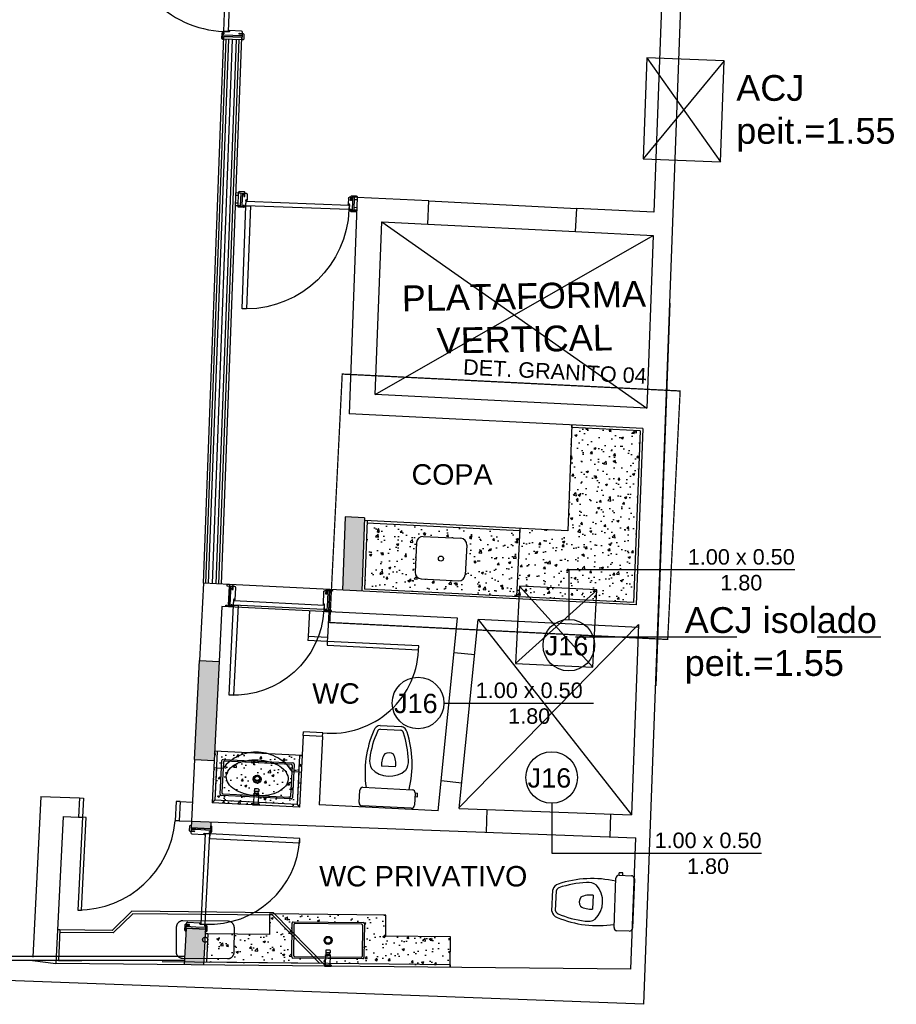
# Model space of a CAD drawing. Header units: inches. Extents: x 352 to 438, y 0 to 186.
# Tile 38 of 40: x 431.55 to 438.35, y 152.1 to 159.73. Entities that reach past the tile are written whole.
import ezdxf

# ---------------------------------------------------------------- set-up
doc = ezdxf.new("R2010")
doc.units = ezdxf.units.IN
doc.header["$MEASUREMENT"] = 0
for name, pattern in [('DASHDOT', [1, 0.5, -0.25, 0, -0.25]), ('DASHDOT2', [0.5, 0.25, -0.125, 0, -0.125]), ('DASHED2', [0.375, 0.25, -0.125]), ('HIDDEN2', [0.1875, 0.125, -0.0625])]:
    doc.linetypes.add(name, pattern=pattern)
for name, color, linetype in [('TJ-CONSTRUIR', 11, 'Continuous'), ('TJ-DEMOLIR', 30, 'HIDDEN2'), ('TJ-DRYWALL', 132, 'Continuous'), ('TJ-ESQUADRIA2', 2, 'Continuous'), ('TJ-ESQUADRIAS', 2, 'Continuous'), ('TJ-GRANITOVISTA', 2, 'Continuous'), ('TJ-HACHURA', 8, 'Continuous'), ('TJ-LADEVIDRO', 11, 'Continuous'), ('TJ-LOUCA', 2, 'Continuous'), ('TJ-MARCENARIACORTE', 3, 'Continuous'), ('TJ-MOBILIARIOHIDRO', 2, 'Continuous'), ('TJ-PAREDE', 5, 'Continuous'), ('TJ-PAREDECORTE', 5, 'Continuous'), ('TJ-PISO', 1, 'Continuous'), ('TJ-PROJECAOACIMA', 1, 'DASHDOT2'), ('TJ-TEXTO01', 1, 'Continuous'), ('TJ-TEXTO03 1PARA100', 3, 'Continuous'), ('TJ-TEXTOESQUADRIA', 200, 'Continuous')]:
    doc.layers.add(name, color=color, linetype=linetype)
doc.layers.add('TJ-DETBANCADAS', color=4, linetype='DASHDOT', lineweight=13)
doc.styles.add('ARIAL', font='arial.ttf')
doc.styles.get("Standard").update_dxf_attribs({"font": 'arial.ttf'})
doc.linetypes.add('BATTING', pattern='A,0.00254,-2.54,[134,ltypeshp.shx,S=2.54,R=0,X=-2.54,Y=0],-5.08,[134,ltypeshp.shx,S=2.54,R=180,X=2.54,Y=0],-2.54', length=10.16254)
pattern_1 = [(50, (3.68957, 8.43552), (0.179315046, -0.015688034), [0.01875, -0.20625]), (355, (3.68957, 8.43552), (-0.03468783, 0.18804803), [0.015, -0.165]), (100.451444, (3.70451, 8.43421), (0.14462721, 0.17236), [0.01593505, -0.17528553]), (46.1842, (3.68957, 8.48552), (0.26681033, -0.04137982), [0.028125, -0.309375]), (96.635635, (3.7118, 8.48207), (0.23366549, 0.24352965), [0.02390259, -0.26292844]), (351.184164, (3.68957, 8.48552), (0.23366549, 0.24352965), [0.0225, -0.2475]), (21, (3.71457, 8.47302), (0.149226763, -0.100654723), [0.01875, -0.20625]), (326, (3.71457, 8.47302), (0.06082883, 0.18128751), [0.015, -0.165]), (71.451445, (3.727, 8.46463), (0.210055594, 0.08063279), [0.01593505, -0.17528553]), (37.5, (3.689567, 8.43552), (0.003039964, 0.0832234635), [0, -0.163, 0, -0.1675, 0, -0.165625]), (7.5, (3.68957, 8.43552), (0.065767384, 0.098602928), [0, -0.0955, 0, -0.15925, 0, -0.063125]), (327.5, (3.633817, 8.43552), (0.133455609, -0.005638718), [0, -0.0625, 0, -0.195, 0, -0.25875]), (317.5, (3.60882, 8.43552), (0.145796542, 0.025026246), [0, -0.08125, 0, -0.1295, 0, -0.18375])]

# ---------------------------------------------------------------- blocks, each defined once
blk = doc.blocks.new('Vaso-p01')
at = {"color": 2}
for p, q in [((-0.162, 0), (0.162, 0)), ((-0.1822, -0.1012), (-0.1822, -0.0203)), ((0.1823, -0.0203), (0.1823, -0.1012)), ((-0.1822, -0.077), (-0.1984, -0.077)), ((-0.1984, -0.077), (-0.1984, -0.1012)), ((-0.1822, -0.1012), (-0.1984, -0.1012)), ((0.162, -0.1215), (-0.162, -0.1215)), ((0.0667, -0.5088), (-0.0667, -0.5088)), ((0.0696, -0.5331), (-0.0696, -0.5331))]:
    blk.add_line(p, q, dxfattribs=at)
at = {"color": 1}
blk.add_line((-0.0446, -0.2666), (0.0468, -0.2666), dxfattribs=at)
at = {"color": 2}
for centre, radius, start, end in [((-0.162, -0.0203), 0.0203, 90, 180), ((0.162, -0.0203), 0.0203, 0, 90), ((-0.162, -0.1012), 0.0203, 180, 270), ((0.5429, -0.2525), 0.6971, 169.17089, 200.59024), ((-0.5429, -0.2525), 0.6971, 339.40976, 10.82911), ((0.162, -0.1012), 0.0203, 270, 0), ((-0.0292, -0.3001), 0.0988, 147.44183, 187.67949), ((0, -0.3672), 0.1647, 46.93851, 133.06149), ((0.0292, -0.3001), 0.0988, 352.32051, 32.55817), ((0.5429, -0.2525), 0.6728, 185.18381, 200.88932), ((-0.5429, -0.2525), 0.6728, 339.11068, 354.81619), ((-0.0589, -0.4806), 0.0536, 198.53904, 258.45994), ((-0.0589, -0.4806), 0.0293, 203.71428, 254.36495), ((0.0589, -0.4806), 0.0293, 285.63505, 336.28572), ((0.0589, -0.4806), 0.0536, 281.54006, 341.46096)]:
    blk.add_arc(centre, radius, start, end, dxfattribs=at)
at = {"color": 1}
for centre, radius, start, end in [((0.09, -0.2818), 0.1355, 173.55884, 209.06103), ((-0.0878, -0.2818), 0.1355, 330.93897, 6.44116), ((0.0011, -0.2978), 0.0579, 239.32968, 300.67032)]:
    blk.add_arc(centre, radius, start, end, dxfattribs=at)
blk = doc.blocks.new('porta 70')
at = {"layer": 'TJ-ESQUADRIAS'}
for p, q in [((-0.0385, 0.377), (0.0355, 0.377)), ((-0.0385, 0.368), (-0.0385, 0.377)), ((-0.0325, 0.368), (-0.0385, 0.368)), ((-0.0385, 0.36), (-0.0325, 0.36)), ((-0.0325, 0.36), (-0.0325, 0.368)), ((0.0055, 0.352), (-0.0305, 0.352)), ((0.0055, 0.351), (0.0055, 0.352)), ((0.0105, 0.351), (0.0055, 0.351)), ((0.0055, 0.348), (0.0105, 0.348)), ((0.0055, 0.3441), (0.0055, 0.348)), ((0.0076, 0.342), (0.0055, 0.3441)), ((0.1035, 0.342), (0.0076, 0.342)), ((0.0105, 0.348), (0.0105, 0.351)), ((0.0355, 0.377), (0.1115, 0.377)), ((0.0855, 0.368), (0.0855, 0.36)), ((0.1115, 0.368), (0.0855, 0.368)), ((0.0855, 0.36), (0.1115, 0.36)), ((0.1115, 0.377), (0.1115, 0.368)), ((0.1115, 0.36), (0.1115, 0.35)), ((-0.0385, -0.361), (-0.0325, -0.361)), ((-0.0385, -0.369), (-0.0385, -0.378)), ((-0.0325, -0.369), (-0.0385, -0.369)), ((-0.0385, -0.378), (0.0755, -0.378)), ((-0.0325, -0.361), (-0.0325, -0.369)), ((0.0055, -0.353), (-0.0305, -0.353)), ((0.0076, -0.343), (0.0055, -0.3451)), ((0.0055, -0.3451), (0.0055, -0.349)), ((0.0055, -0.349), (0.0105, -0.349)), ((0.0055, -0.352), (0.0055, -0.353)), ((0.0105, -0.352), (0.0055, -0.352)), ((0.1035, -0.343), (0.0076, -0.343)), ((0.0105, -0.349), (0.0105, -0.352)), ((0.0755, -0.378), (0.1115, -0.378)), ((0.0855, -0.361), (0.1115, -0.361)), ((0.0855, -0.369), (0.0855, -0.361)), ((0.1115, -0.369), (0.0855, -0.369)), ((0.1115, -0.361), (0.1115, -0.351)), ((0.1115, -0.378), (0.1115, -0.369))]:
    blk.add_line(p, q, dxfattribs=at)
for points in [[(-0.0385, 0.4045), (-0.0405, 0.4025), (-0.0415, 0.4025), (-0.0415, 0.3675), (-0.0365, 0.3675), (-0.0335, 0.3645), (-0.0335, 0.36), (-0.0415, 0.36, -0.414214), (-0.0495, 0.368), (-0.0495, 0.402, -0.414214), (-0.0415, 0.41), (-0.0385, 0.41)], [(0.0905, 0.3675), (0.0875, 0.3645), (0.0875, 0.36), (0.1145, 0.36, 0.414214), (0.1225, 0.368), (0.1225, 0.402, 0.414214), (0.1145, 0.41), (0.1115, 0.41), (0.1115, 0.3675)], [(0.0035, 0.343, -0.165409), (0.0019, 0.3439, 0.159727), (0.0034, 0.3506), (0.0042, 0.3506), (0.0042, 0.343)], [(-0.0385, -0.4055), (-0.0405, -0.4035), (-0.0415, -0.4035), (-0.0415, -0.3685), (-0.0365, -0.3685), (-0.0335, -0.3655), (-0.0335, -0.361), (-0.0415, -0.361, 0.414214), (-0.0495, -0.369), (-0.0495, -0.403, 0.414214), (-0.0415, -0.411), (-0.0385, -0.411)], [(0.0035, -0.344, 0.165409), (0.0019, -0.3449, -0.159727), (0.0034, -0.3516), (0.0042, -0.3516), (0.0042, -0.344)], [(0.0905, -0.3685), (0.0875, -0.3655), (0.0875, -0.361), (0.1145, -0.361, -0.414214), (0.1225, -0.369), (0.1225, -0.403, -0.414214), (0.1145, -0.411), (0.1115, -0.411), (0.1115, -0.3685)]]:
    blk.add_lwpolyline(points, format="xyb", close=True, dxfattribs=at)
blk.add_lwpolyline([(-0.035, -0.35), (0, -0.35), (0, 0.35), (-0.035, 0.35), (-0.035, -0.35)], dxfattribs=at)
at = {"layer": 'TJ-ESQUADRIAS', "color": 1, "linetype": 'DASHED2', "ltscale": 5}
blk.add_lwpolyline([(-0.735, -0.315), (-0.735, -0.35), (-0.035, -0.35), (-0.035, -0.315), (-0.735, -0.315)], dxfattribs=at)
blk.add_arc((-0.035, -0.35), 0.7, 90, 180, dxfattribs=at)
at = {"layer": 'TJ-ESQUADRIAS'}
for centre, start, end in [((-0.0305, 0.36), 180, 270), ((0.1035, 0.35), 270, 0), ((-0.0305, -0.361), 90, 180), ((0.1035, -0.351), 0, 90)]:
    blk.add_arc(centre, 0.008, start, end, dxfattribs=at)
at = {"layer": 'TJ-PAREDECORTE', "linetype": 'Continuous'}
for p, q in [((-0.0385, 0.3895), (0.1115, 0.3895)), ((-0.0385, -0.3905), (0.1115, -0.3905))]:
    blk.add_line(p, q, dxfattribs=at)
blk = doc.blocks.new('cuba3')
at = {"layer": 'TJ-LOUCA'}
for p, q in [((-0.1388, 0.1703), (0.151, 0.1595)), ((-0.1906, 0.1222), (-0.1991, -0.1077)), ((0.1991, 0.1077), (0.1906, -0.1222)), ((-0.151, -0.1595), (0.1388, -0.1703))]:
    blk.add_line(p, q, dxfattribs=at)
at = {"layer": 'TJ-LOUCA', "color": 1}
blk.add_circle((0, 0), 0.02, dxfattribs=at)
at = {"layer": 'TJ-LOUCA'}
for centre, start, end in [((-0.1406, 0.1203), 87.87113, 177.87113), ((0.1492, 0.1095), 357.87113, 87.87113), ((-0.1492, -0.1095), 177.87113, 267.87113), ((0.1406, -0.1203), 267.87113, 357.87113)]:
    blk.add_arc(centre, 0.05, start, end, dxfattribs=at)
blk = doc.blocks.new('porta 80')
at = {"layer": 'TJ-ESQUADRIAS'}
for p, q in [((-0.161, 0.888), (-0.047, 0.888)), ((-0.161, 0.879), (-0.161, 0.888)), ((-0.155, 0.879), (-0.161, 0.879)), ((-0.161, 0.871), (-0.155, 0.871)), ((-0.155, 0.871), (-0.155, 0.879)), ((-0.117, 0.863), (-0.153, 0.863)), ((-0.117, 0.862), (-0.117, 0.863)), ((-0.112, 0.862), (-0.117, 0.862)), ((-0.117, 0.859), (-0.112, 0.859)), ((-0.117, 0.8551), (-0.117, 0.859)), ((-0.1149, 0.853), (-0.117, 0.8551)), ((-0.019, 0.853), (-0.1149, 0.853)), ((-0.112, 0.859), (-0.112, 0.862)), ((-0.047, 0.888), (-0.011, 0.888)), ((-0.037, 0.879), (-0.037, 0.871)), ((-0.011, 0.879), (-0.037, 0.879)), ((-0.037, 0.871), (-0.011, 0.871)), ((-0.011, 0.888), (-0.011, 0.879)), ((-0.011, 0.871), (-0.011, 0.861)), ((-0.161, 0.05), (-0.155, 0.05)), ((-0.161, 0.042), (-0.161, 0.033)), ((-0.155, 0.042), (-0.161, 0.042)), ((-0.161, 0.033), (-0.087, 0.033)), ((-0.155, 0.05), (-0.155, 0.042)), ((-0.117, 0.058), (-0.153, 0.058)), ((-0.1149, 0.068), (-0.117, 0.0659)), ((-0.117, 0.0659), (-0.117, 0.062)), ((-0.117, 0.062), (-0.112, 0.062)), ((-0.117, 0.059), (-0.117, 0.058)), ((-0.112, 0.059), (-0.117, 0.059)), ((-0.019, 0.068), (-0.1149, 0.068)), ((-0.112, 0.062), (-0.112, 0.059)), ((-0.087, 0.033), (-0.011, 0.033)), ((-0.037, 0.05), (-0.011, 0.05)), ((-0.037, 0.042), (-0.037, 0.05)), ((-0.011, 0.042), (-0.037, 0.042)), ((-0.011, 0.05), (-0.011, 0.06)), ((-0.011, 0.033), (-0.011, 0.042))]:
    blk.add_line(p, q, dxfattribs=at)
for points in [[(-0.161, 0.9155), (-0.163, 0.9135), (-0.164, 0.9135), (-0.164, 0.8785), (-0.159, 0.8785), (-0.156, 0.8755), (-0.156, 0.871), (-0.164, 0.871, -0.414214), (-0.172, 0.879), (-0.172, 0.913, -0.414214), (-0.164, 0.921), (-0.161, 0.921)], [(-0.032, 0.8785), (-0.035, 0.8755), (-0.035, 0.871), (-0.008, 0.871, 0.414214), (0, 0.879), (0, 0.913, 0.414214), (-0.008, 0.921), (-0.011, 0.921), (-0.011, 0.8785)], [(-0.119, 0.854, -0.165409), (-0.1206, 0.8549, 0.159727), (-0.1191, 0.8616), (-0.1183, 0.8616), (-0.1183, 0.854)], [(-0.161, 0.0055), (-0.163, 0.0075), (-0.164, 0.0075), (-0.164, 0.0425), (-0.159, 0.0425), (-0.156, 0.0455), (-0.156, 0.05), (-0.164, 0.05, 0.414214), (-0.172, 0.042), (-0.172, 0.008, 0.414214), (-0.164, 0), (-0.161, 0)], [(-0.119, 0.067, 0.165409), (-0.1206, 0.0661, -0.159727), (-0.1191, 0.0594), (-0.1183, 0.0594), (-0.1183, 0.067)], [(-0.032, 0.0425), (-0.035, 0.0455), (-0.035, 0.05), (-0.008, 0.05, -0.414214), (0, 0.042), (0, 0.008, -0.414214), (-0.008, 0), (-0.011, 0), (-0.011, 0.0425)]]:
    blk.add_lwpolyline(points, format="xyb", close=True, dxfattribs=at)
at = {"layer": 'TJ-ESQUADRIAS', "color": 1, "linetype": 'DASHED2', "ltscale": 5}
blk.add_lwpolyline([(-0.9575, 0.825), (-0.9575, 0.86), (-0.1575, 0.86), (-0.1575, 0.825), (-0.9575, 0.825)], dxfattribs=at)
at = {"layer": 'TJ-ESQUADRIAS'}
blk.add_lwpolyline([(-0.1575, 0.86), (-0.1225, 0.86), (-0.1225, 0.06), (-0.1575, 0.06), (-0.1575, 0.86)], dxfattribs=at)
at = {"layer": 'TJ-ESQUADRIAS', "color": 1, "linetype": 'DASHED2', "ltscale": 5}
blk.add_arc((-0.1575, 0.86), 0.8, 180, 270, dxfattribs=at)
at = {"layer": 'TJ-ESQUADRIAS'}
for centre, start, end in [((-0.153, 0.871), 180, 270), ((-0.019, 0.861), 270, 0), ((-0.153, 0.05), 90, 180), ((-0.019, 0.06), 0, 90)]:
    blk.add_arc(centre, 0.008, start, end, dxfattribs=at)
at = {"layer": 'TJ-PAREDECORTE', "linetype": 'Continuous'}
for p, q in [((-0.161, 0.9005), (-0.011, 0.9005)), ((-0.161, 0.0205), (-0.011, 0.0205))]:
    blk.add_line(p, q, dxfattribs=at)
blk = doc.blocks.new('PORTA 80 GRADE 10')
at = {"layer": 'TJ-ESQUADRIAS', "linetype": 'Continuous', "ltscale": 30}
h = blk.add_hatch(dxfattribs=at)
h.set_pattern_fill('ANSI32', color=252, scale=0.002, style=0)
h.set_pattern_definition([(45, (-24.987796, 74.9285568), (-0.000530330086, 0.000530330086), []), (45, (-24.9874424, 74.9285568), (-0.000530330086, 0.000530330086), [])])
h.paths.add_polyline_path([(-0.8394, -0.0563), (-0.8394, -0.0541), (-0.8389, -0.0541, 1.192513), (-0.8389, -0.0535), (-0.8394, -0.0535), (-0.8394, -0.0521), (-0.8389, -0.0521, 0.041645), (-0.8389, -0.0521, 0.000003), (-0.8389, -0.0521, 1), (-0.8389, -0.0514, 0.045988), (-0.8389, -0.0514), (-0.8411, -0.0514, 1.142539), (-0.8411, -0.0521, 0.013689), (-0.8411, -0.0521), (-0.8406, -0.0521), (-0.8406, -0.0535), (-0.841, -0.0535, 1.124804), (-0.8411, -0.0541), (-0.8406, -0.0541), (-0.8406, -0.0563), (-0.8421, -0.0563), (-0.8421, -0.0593, -0.183959), (-0.8351, -0.0604, -0.115771), (-0.8365, -0.0607), (-0.8383, -0.0607, 1), (-0.8383, -0.0614), (-0.8365, -0.0614, 0.383202), (-0.8325, -0.0581), (-0.8325, -0.0563)])
h.paths.add_polyline_path([(-0.8411, -0.0573), (-0.8411, -0.0581, -0.159727), (-0.8344, -0.0596, 0.165409), (-0.8335, -0.058), (-0.8335, -0.0573)], flags=16)
h = blk.add_hatch(dxfattribs=at)
h.set_pattern_fill('ANSI32', color=252, scale=0.002, style=0)
h.set_pattern_definition([(135, (24.107796, 74.9285568), (0.000530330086, 0.000530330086), []), (135, (24.1074424, 74.9285568), (0.000530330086, 0.000530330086), [])])
h.paths.add_polyline_path([(-0.0406, -0.0563), (-0.0406, -0.0541), (-0.0411, -0.0541, -1.192513), (-0.0411, -0.0535), (-0.0406, -0.0535), (-0.0406, -0.0521), (-0.0411, -0.0521, -0.041645), (-0.0411, -0.0521, -0.000003), (-0.0411, -0.0521, -1), (-0.0411, -0.0514, -0.045988), (-0.0411, -0.0514), (-0.0389, -0.0514, -1.142539), (-0.0389, -0.0521, -0.013689), (-0.0389, -0.0521), (-0.0394, -0.0521), (-0.0394, -0.0535), (-0.039, -0.0535, -1.124804), (-0.0389, -0.0541), (-0.0394, -0.0541), (-0.0394, -0.0563), (-0.0379, -0.0563), (-0.0379, -0.0593, 0.183959), (-0.0449, -0.0604, 0.115771), (-0.0435, -0.0607), (-0.0417, -0.0607, -1), (-0.0417, -0.0614), (-0.0435, -0.0614, -0.383202), (-0.0475, -0.0581), (-0.0475, -0.0563)])
h.paths.add_polyline_path([(-0.0389, -0.0573), (-0.0389, -0.0581, 0.159727), (-0.0456, -0.0596, -0.165409), (-0.0465, -0.058), (-0.0465, -0.0573)], flags=16)
at = {"layer": 'TJ-ESQUADRIAS', "color": 2}
for p, q in [((-0.8675, 0), (-0.8585, 0)), ((-0.0125, 0), (-0.0215, 0))]:
    blk.add_line(p, q, dxfattribs=at)
at = {"layer": 'TJ-ESQUADRIAS'}
for p, q in [((-0.8675, -0.026), (-0.8675, 0)), ((-0.8675, -0.1), (-0.8675, -0.026)), ((-0.8585, 0), (-0.8585, -0.026)), ((-0.8585, -0.026), (-0.8505, -0.026)), ((-0.8505, 0), (-0.8405, 0)), ((-0.8505, -0.026), (-0.8505, 0)), ((-0.8415, -0.056), (-0.8425, -0.056)), ((-0.8425, -0.056), (-0.8425, -0.092)), ((-0.8415, -0.051), (-0.8415, -0.056)), ((-0.8385, -0.051), (-0.8415, -0.051)), ((-0.8385, -0.056), (-0.8385, -0.051)), ((-0.8346, -0.056), (-0.8385, -0.056)), ((-0.8325, -0.0539), (-0.8346, -0.056)), ((-0.8325, -0.008), (-0.8325, -0.0539)), ((-0.0475, -0.008), (-0.0475, -0.0539)), ((-0.0475, -0.0539), (-0.0454, -0.056)), ((-0.0454, -0.056), (-0.0415, -0.056)), ((-0.0415, -0.051), (-0.0385, -0.051)), ((-0.0415, -0.056), (-0.0415, -0.051)), ((-0.0295, 0), (-0.0395, 0)), ((-0.0385, -0.051), (-0.0385, -0.056)), ((-0.0385, -0.056), (-0.0375, -0.056)), ((-0.0375, -0.056), (-0.0375, -0.092)), ((-0.0295, -0.026), (-0.0295, 0)), ((-0.0215, -0.026), (-0.0295, -0.026)), ((-0.0215, 0), (-0.0215, -0.026)), ((-0.0125, -0.036), (-0.0125, 0)), ((-0.0125, -0.1), (-0.0125, -0.036)), ((-0.8585, -0.1), (-0.8675, -0.1)), ((-0.8585, -0.094), (-0.8585, -0.1)), ((-0.8505, -0.094), (-0.8585, -0.094)), ((-0.8505, -0.1), (-0.8505, -0.094)), ((-0.0295, -0.094), (-0.0215, -0.094)), ((-0.0295, -0.1), (-0.0295, -0.094)), ((-0.0215, -0.094), (-0.0215, -0.1)), ((-0.0215, -0.1), (-0.0125, -0.1))]:
    blk.add_line(p, q, dxfattribs=at)
for points in [[(-0.858, -0.021), (-0.855, -0.024), (-0.8505, -0.024), (-0.8505, 0.003, 0.414214), (-0.8585, 0.011), (-0.8925, 0.011, 0.414214), (-0.9005, 0.003), (-0.9005, 0), (-0.858, 0)], [(-0.022, -0.021), (-0.025, -0.024), (-0.0295, -0.024), (-0.0295, 0.003, -0.414214), (-0.0215, 0.011), (0.0125, 0.011, -0.414214), (0.0205, 0.003), (0.0205, 0), (-0.022, 0)], [(-0.895, -0.1), (-0.893, -0.102), (-0.893, -0.103), (-0.858, -0.103), (-0.858, -0.098), (-0.855, -0.095), (-0.8505, -0.095), (-0.8505, -0.103, -0.414214), (-0.8585, -0.111), (-0.8925, -0.111, -0.414214), (-0.9005, -0.103), (-0.9005, -0.1)], [(0.015, -0.1), (0.013, -0.102), (0.013, -0.103), (-0.022, -0.103), (-0.022, -0.098), (-0.025, -0.095), (-0.0295, -0.095), (-0.0295, -0.103, 0.414214), (-0.0215, -0.111), (0.0125, -0.111, 0.414214), (0.0205, -0.103), (0.0205, -0.1)]]:
    blk.add_lwpolyline(points, format="xyb", close=True, dxfattribs=at)
at = {"layer": 'TJ-ESQUADRIAS', "color": 252, "linetype": 'Continuous'}
for points in [[(-0.8335, -0.058, -0.165409), (-0.8344, -0.0596, 0.159727), (-0.8411, -0.0581), (-0.8411, -0.0573), (-0.8335, -0.0573)], [(-0.0465, -0.058, 0.165409), (-0.0456, -0.0596, -0.159727), (-0.0389, -0.0581), (-0.0389, -0.0573), (-0.0465, -0.0573)]]:
    blk.add_lwpolyline(points, format="xyb", close=True, dxfattribs=at)
at = {"layer": 'TJ-ESQUADRIAS'}
blk.add_lwpolyline([(-0.0405, -0.0965), (-0.0405, -0.0615), (-0.8405, -0.0615), (-0.8405, -0.0965), (-0.0405, -0.0965)], dxfattribs=at)
at = {"layer": 'TJ-ESQUADRIAS', "color": 1, "linetype": 'DASHED2', "ltscale": 5}
blk.add_lwpolyline([(-0.0755, -0.8965), (-0.0405, -0.8965), (-0.0405, -0.0965), (-0.0755, -0.0965), (-0.0755, -0.8965)], dxfattribs=at)
at = {"layer": 'TJ-ESQUADRIAS'}
for centre, start, end in [((-0.8405, -0.008), 0, 90), ((-0.0395, -0.008), 90, 180), ((-0.8505, -0.092), 270, 0), ((-0.0295, -0.092), 180, 270)]:
    blk.add_arc(centre, 0.008, start, end, dxfattribs=at)
at = {"layer": 'TJ-ESQUADRIAS', "color": 1, "linetype": 'DASHED2', "ltscale": 5}
blk.add_arc((-0.0397, -0.0965), 0.8008, 180, 267.43768, dxfattribs=at)
at = {"layer": 'TJ-PAREDECORTE', "linetype": 'Continuous'}
for p, q in [((-0.88, -0.1), (-0.88, 0)), ((0, -0.1), (0, 0))]:
    blk.add_line(p, q, dxfattribs=at)
blk = doc.blocks.new('CUBA-RETANGULAR')
at = {"layer": 'TJ-MOBILIARIOHIDRO'}
for p, q in [((-0.28, -0.131), (-0.28, 0.131)), ((-0.271, 0.14), (0.271, 0.14)), ((-0.2675, 0.1175), (-0.2675, -0.1175)), ((0.2575, 0.1275), (-0.2575, 0.1275)), ((0.2675, -0.1175), (0.2675, 0.1175)), ((0.28, 0.131), (0.28, -0.131)), ((0.271, -0.14), (-0.271, -0.14)), ((-0.2575, -0.1275), (0.2575, -0.1275))]:
    blk.add_line(p, q, dxfattribs=at)
for points in [[(-0.2575, 0.1275, 0), (-0.2585, 0.1275, 0), (-0.2595, 0.1273, 0), (-0.2604, 0.1271, 0), (-0.2614, 0.1268, 0), (-0.2622, 0.1263, 0), (-0.2631, 0.1258, 0), (-0.2639, 0.1253, 0), (-0.2646, 0.1246, 0), (-0.2653, 0.1239, 0), (-0.2658, 0.1231, 0), (-0.2663, 0.1222, 0), (-0.2668, 0.1214, 0), (-0.2671, 0.1204, 0), (-0.2673, 0.1195, 0), (-0.2675, 0.1185, 0), (-0.2675, 0.1175, 0)], [(0.2675, 0.1175, 0), (0.2675, 0.1185, 0), (0.2673, 0.1195, 0), (0.2671, 0.1204, 0), (0.2668, 0.1214, 0), (0.2663, 0.1222, 0), (0.2658, 0.1231, 0), (0.2653, 0.1239, 0), (0.2646, 0.1246, 0), (0.2639, 0.1253, 0), (0.2631, 0.1258, 0), (0.2622, 0.1263, 0), (0.2614, 0.1268, 0), (0.2604, 0.1271, 0), (0.2595, 0.1273, 0), (0.2585, 0.1275, 0), (0.2575, 0.1275, 0)], [(-0.2675, -0.1175, 0), (-0.2675, -0.1185, 0), (-0.2673, -0.1195, 0), (-0.2671, -0.1204, 0), (-0.2668, -0.1214, 0), (-0.2663, -0.1222, 0), (-0.2658, -0.1231, 0), (-0.2653, -0.1239, 0), (-0.2646, -0.1246, 0), (-0.2639, -0.1253, 0), (-0.2631, -0.1258, 0), (-0.2622, -0.1263, 0), (-0.2614, -0.1268, 0), (-0.2604, -0.1271, 0), (-0.2595, -0.1273, 0), (-0.2585, -0.1275, 0), (-0.2575, -0.1275, 0)], [(0.2575, -0.1275, 0), (0.2585, -0.1275, 0), (0.2595, -0.1273, 0), (0.2604, -0.1271, 0), (0.2614, -0.1268, 0), (0.2622, -0.1263, 0), (0.2631, -0.1258, 0), (0.2639, -0.1253, 0), (0.2646, -0.1246, 0), (0.2653, -0.1239, 0), (0.2658, -0.1231, 0), (0.2663, -0.1222, 0), (0.2668, -0.1214, 0), (0.2671, -0.1204, 0), (0.2673, -0.1195, 0), (0.2675, -0.1185, 0), (0.2675, -0.1175, 0)]]:
    blk.add_polyline3d(points, dxfattribs=at)
at = {"layer": 'TJ-MOBILIARIOHIDRO', "color": 1}
for radius in [0.031, 0.0225]:
    blk.add_circle((0, 0), radius, dxfattribs=at)
at = {"layer": 'TJ-MOBILIARIOHIDRO'}
for centre, start, end in [((-0.271, 0.131), 90, 180), ((0.271, 0.131), 0, 90), ((-0.271, -0.131), 180, 270), ((0.271, -0.131), 270, 0)]:
    blk.add_arc(centre, 0.009, start, end, dxfattribs=at)
blk = doc.blocks.new('TORNEIRA-PAREDE-DECA')
at = {"layer": 'TJ-MOBILIARIOHIDRO'}
for p, q in [((0.025, 0), (-0.025, 0)), ((-0.025, -0.0067), (-0.025, 0)), ((0.025, -0.0067), (0.025, 0)), ((-0.0193, -0.0097), (-0.022, -0.0097)), ((-0.0194, -0.0097), (-0.0194, -0.0816)), ((0.022, -0.0097), (-0.0193, -0.0097)), ((0.0194, -0.0816), (0.0194, -0.0097)), ((-0.0194, -0.0816), (-0.0193, -0.0816)), ((-0.0194, -0.0816), (-0.0194, -0.0865)), ((-0.0194, -0.0816), (0, -0.0816)), ((-0.0194, -0.0865), (-0.0194, -0.0865)), ((-0.0183, -0.0876), (-0.0194, -0.0865)), ((-0.0193, -0.0816), (-0.0193, -0.0865)), ((-0.0183, -0.0876), (0.0161, -0.0876)), ((-0.0154, -0.1039), (-0.0175, -0.1039)), ((-0.0175, -0.1221), (-0.0175, -0.1039)), ((-0.0156, -0.1039), (-0.0136, -0.1039)), ((-0.0137, -0.1241), (-0.0156, -0.1241)), ((0.0175, -0.1039), (-0.0154, -0.1039)), ((-0.0149, -0.0816), (-0.0125, -0.0816)), ((-0.0149, -0.0816), (-0.0149, -0.0866)), ((-0.0125, -0.0866), (-0.0149, -0.0866)), ((-0.0142, -0.0886), (-0.0142, -0.1039)), ((-0.0135, -0.1039), (-0.0136, -0.1039)), ((-0.0135, -0.1039), (-0.0001, -0.1039)), ((-0.0125, -0.0816), (-0.0125, -0.0866)), ((-0.0017, -0.0816), (0.0017, -0.0816)), ((-0.0017, -0.0816), (-0.0017, -0.0866)), ((0.0017, -0.0866), (-0.0017, -0.0866)), ((0, -0.1039), (-0.0001, -0.1039)), ((0, -0.0816), (0.0194, -0.0816)), ((0.0001, -0.1039), (0, -0.1039)), ((0.0001, -0.1039), (0.0135, -0.1039)), ((0.0017, -0.0816), (0.0017, -0.0866)), ((0.0125, -0.0816), (0.0148, -0.0816)), ((0.0125, -0.0816), (0.0125, -0.0866)), ((0.0125, -0.0866), (0.0148, -0.0866)), ((0.0136, -0.1039), (0.0135, -0.1039)), ((0.0136, -0.1039), (0.0137, -0.1039)), ((0.0137, -0.1039), (0.0156, -0.1039)), ((0.0142, -0.0886), (0.0142, -0.1039)), ((0.0148, -0.0816), (0.0148, -0.0866)), ((0.0161, -0.0876), (0.0184, -0.0876)), ((0.0175, -0.1221), (0.0175, -0.1039)), ((0.0184, -0.0876), (0.0194, -0.0866)), ((0.0193, -0.0816), (0.0194, -0.0816)), ((0.0193, -0.0816), (0.0193, -0.0866)), ((0.0193, -0.0866), (0.0194, -0.0866)), ((0.0194, -0.0816), (0.0194, -0.0866))]:
    blk.add_line(p, q, dxfattribs=at)
for points in [[(-0.0149, -0.0866), (-0.015, -0.0867), (-0.0152, -0.0868), (-0.0153, -0.0869), (-0.0154, -0.0869), (-0.0155, -0.087), (-0.0156, -0.087), (-0.0157, -0.0871), (-0.0158, -0.0872), (-0.016, -0.0872), (-0.0161, -0.0873), (-0.0163, -0.0873), (-0.0164, -0.0874), (-0.0165, -0.0874), (-0.0167, -0.0874), (-0.0168, -0.0874), (-0.017, -0.0874), (-0.0171, -0.0875), (-0.0172, -0.0874), (-0.0174, -0.0874), (-0.0175, -0.0874), (-0.0177, -0.0874), (-0.0178, -0.0874), (-0.018, -0.0873), (-0.0181, -0.0873), (-0.0183, -0.0872), (-0.0184, -0.0871), (-0.0186, -0.0871), (-0.0187, -0.087), (-0.0189, -0.0869), (-0.019, -0.0868), (-0.0192, -0.0867), (-0.0193, -0.0865)], [(-0.0017, -0.0866), (-0.0021, -0.0867), (-0.0025, -0.0868), (-0.0029, -0.0869), (-0.0033, -0.087), (-0.0036, -0.0871), (-0.004, -0.0872), (-0.0044, -0.0873), (-0.0048, -0.0873), (-0.0051, -0.0874), (-0.0055, -0.0874), (-0.0059, -0.0874), (-0.0062, -0.0875), (-0.0066, -0.0875), (-0.007, -0.0875), (-0.0073, -0.0875), (-0.0077, -0.0875), (-0.0081, -0.0875), (-0.0084, -0.0874), (-0.0088, -0.0874), (-0.0092, -0.0873), (-0.0095, -0.0873), (-0.0099, -0.0872), (-0.0103, -0.0872), (-0.0106, -0.0871), (-0.011, -0.087), (-0.0114, -0.0869), (-0.0117, -0.0868), (-0.0121, -0.0867), (-0.0125, -0.0866)], [(0.0017, -0.0866), (0.0021, -0.0867), (0.0025, -0.0868), (0.0028, -0.0869), (0.0032, -0.087), (0.0036, -0.0871), (0.004, -0.0872), (0.0044, -0.0873), (0.0047, -0.0873), (0.0051, -0.0874), (0.0055, -0.0874), (0.0058, -0.0874), (0.0062, -0.0875), (0.0066, -0.0875), (0.0069, -0.0875), (0.0073, -0.0875), (0.0076, -0.0875), (0.008, -0.0875), (0.0084, -0.0874), (0.0087, -0.0874), (0.0091, -0.0874), (0.0095, -0.0873), (0.0098, -0.0872), (0.0102, -0.0872), (0.0106, -0.0871), (0.0109, -0.087), (0.0113, -0.0869), (0.0117, -0.0868), (0.0121, -0.0867), (0.0125, -0.0866)], [(0.0163, -0.0874), (0.0161, -0.0874), (0.016, -0.0873), (0.0159, -0.0873), (0.0157, -0.0872), (0.0156, -0.0871), (0.0155, -0.0871), (0.0154, -0.087), (0.0153, -0.087), (0.0152, -0.0869), (0.0151, -0.0868), (0.0149, -0.0867), (0.0148, -0.0866)], [(0.0163, -0.0874), (0.0164, -0.0874), (0.0166, -0.0875), (0.0167, -0.0875), (0.0168, -0.0875), (0.017, -0.0875), (0.0171, -0.0875), (0.0173, -0.0875), (0.0174, -0.0875), (0.0176, -0.0875), (0.0177, -0.0874), (0.0178, -0.0874), (0.018, -0.0874), (0.0181, -0.0873), (0.0182, -0.0873), (0.0183, -0.0872), (0.0184, -0.0872), (0.0185, -0.0871), (0.0186, -0.0871), (0.0187, -0.087), (0.0188, -0.0869), (0.019, -0.0868), (0.0192, -0.0867), (0.0193, -0.0866)]]:
    blk.add_lwpolyline(points, dxfattribs=at)
for centre, radius, start, end in [((-0.022, -0.0067), 0.003, 180, 270), ((0.022, -0.0067), 0.003, 270, 0), ((-0.0193, -0.0863), 0.000275, 250.80934, 269.14146), ((-0.0155, -0.1221), 0.002, 180, 268.21641), ((0, 0.3757), 0.5, 268.2164, 270), ((-0.0152, -0.0886), 0.001, 0, 90), ((0, 0.3757), 0.5, 270, 271.7836), ((0.0152, -0.0886), 0.001, 90, 180), ((0.0155, -0.1221), 0.002, 271.78359, 0)]:
    blk.add_arc(centre, radius, start, end, dxfattribs=at)

msp = doc.modelspace()

# ---------------------------------------------------------------- hatches: boundary and pattern name
at = {"layer": 'TJ-CONSTRUIR'}
h = msp.add_hatch(color=256, dxfattribs=at)
h.dxf.hatch_style = 1
h.paths.add_polyline_path([(434.2058, 155.2999), (434.056, 155.3074), (434.0771, 155.8771), (434.227, 155.8696)])
h = msp.add_hatch(color=256, dxfattribs=at)
h.dxf.hatch_style = 1
h.paths.add_polyline_path([(433.0993, 154.7557), (432.9473, 154.7633), (432.9087, 153.9942), (433.0608, 153.9866)])
h = msp.add_hatch(color=256, dxfattribs=at)
h.dxf.hatch_style = 1
h.paths.add_polyline_path([(432.9879, 152.5765, -0.366718), (432.9712, 152.5963, -0.395375), (432.9899, 152.6162), (432.993, 152.6783), (432.8432, 152.6858), (432.8315, 152.4529), (432.9816, 152.4513)])
h.paths.add_polyline_path([(432.9899, 152.6162, 0.395375), (432.9712, 152.5963, 0.366718), (432.9879, 152.5765)], flags=17)
h.paths.add_polyline_path([(432.9816, 152.4513), (432.8315, 152.4529), (432.83, 152.4229), (432.9801, 152.4214)])
h.paths.add_polyline_path([(432.9801, 152.4214), (432.83, 152.4229), (432.829, 152.4029), (432.9791, 152.4014)])
h.paths.add_polyline_path([(433.0346, 153.5092), (432.8847, 153.5148), (432.8822, 153.4648), (433.032, 153.4573)])
at = {"layer": 'TJ-HACHURA', "linetype": 'Continuous'}
h = msp.add_hatch(dxfattribs=at)
h.set_pattern_fill('AR-CONC', color=8, scale=0.025)
h.set_pattern_definition(pattern_1)
h.paths.add_polyline_path([(436.3635, 156.5436), (435.8341, 156.5701), (435.8302, 156.4664), (436.2002, 156.4526), (436.1988, 156.4153), (436.2361, 156.4139), (436.2195, 155.9664), (436.1822, 155.9678), (436.1808, 155.9305), (435.8108, 155.9442), (435.8043, 155.7689), (435.4317, 155.7875), (435.4052, 155.2582), (435.424, 155.2573), (435.4281, 155.3388), (436.0288, 155.3101), (436.0274, 155.3088), (436.0233, 155.2273), (436.314, 155.2127)])
h.paths.add_polyline_path([(436.2002, 156.4526), (435.8302, 156.4664), (435.8108, 155.9442), (436.1808, 155.9305)], flags=17)
h.paths.add_polyline_path([(436.2361, 156.4139), (436.1988, 156.4153), (436.1822, 155.9678), (436.2195, 155.9664)], flags=17)
h.paths.add_polyline_path([(436.0274, 155.3088), (435.9417, 155.2313), (436.0233, 155.2273)], flags=17)
h.paths.add_polyline_path([(436.0274, 155.3088), (436.0274, 155.3101), (435.4281, 155.3388), (435.5056, 155.2532), (435.9417, 155.2313)], flags=17)
h.paths.add_polyline_path([(435.4281, 155.3388), (435.424, 155.2573), (435.5056, 155.2532)], flags=17)
h.paths.add_polyline_path([(435.4307, 155.7676), (434.2454, 155.8269), (434.2264, 155.3172), (435.4052, 155.2582)])
h.paths.add_polyline_path([(434.9558, 155.3808), (434.6662, 155.3953, -0.414214), (434.6187, 155.4478), (434.6302, 155.6775, -0.414214), (434.6827, 155.7249), (434.9723, 155.7104, -0.414214), (435.0197, 155.658), (435.0082, 155.4283, -0.414214)], flags=16)
h.paths.add_polyline_path([(434.7992, 155.5529, -1), (434.8392, 155.5529, -1)], flags=0)
h = msp.add_hatch(dxfattribs=at)
h.set_pattern_fill('AR-CONC', color=8, scale=0.025)
h.set_pattern_definition(pattern_1)
h.paths.add_polyline_path([(433.0644, 154.0586), (433.7436, 154.0246), (433.7236, 153.6251), (433.0444, 153.6591)])
edge = h.paths.add_edge_path(flags=16)
edge.add_arc((433.6581, 153.6974), 0.009, 267.13265, 357.13265)
edge = h.paths.add_edge_path(flags=16)
edge.add_line((433.1078, 153.725), (433.1209, 153.9867))
edge = h.paths.add_edge_path(flags=16)
edge.add_arc((433.1168, 153.7245), 0.009, 177.13265, 267.13265)
edge = h.paths.add_edge_path(flags=16)
edge.add_arc((433.1299, 153.9862), 0.009, 87.13265, 177.13265)
edge = h.paths.add_edge_path(flags=16)
edge.add_line((433.6576, 153.6884), (433.1163, 153.7155))
edge = h.paths.add_edge_path(flags=16)
edge.add_line((433.1303, 153.9952), (433.6716, 153.9681))
edge = h.paths.add_edge_path(flags=16)
edge.add_arc((433.6712, 153.9591), 0.009, 357.13265, 447.13265)
edge = h.paths.add_edge_path(flags=16)
edge.add_line((433.6802, 153.9586), (433.6671, 153.697))
h = msp.add_hatch(dxfattribs=at)
h.set_pattern_fill('AR-CONC', color=8, scale=0.025)
h.set_pattern_definition(pattern_1)
h.paths.add_polyline_path([(434.8912, 152.4018), (434.3893, 152.4069), (434.3916, 152.6269), (434.8935, 152.6217)])
h.paths.add_polyline_path([(434.3932, 152.7869), (433.4932, 152.7961), (433.4916, 152.6361), (433.0112, 152.641), (433.0002, 152.4212), (433.9228, 152.4117), (433.9232, 152.4517), (433.6716, 152.4543, -0.414214), (433.6627, 152.4634), (433.6654, 152.7253, -0.414214), (433.6745, 152.7343), (434.2165, 152.7287, -0.414214), (434.2254, 152.7196), (434.2227, 152.4576, -0.414214), (434.2136, 152.4487), (433.962, 152.4513), (433.9616, 152.4113), (434.3893, 152.4069)])

# ---------------------------------------------------------------- linework, layer by layer
at = {"layer": 'TJ-DEMOLIR', "ltscale": 10}
for p, q in [((433.9582, 155.3123), (433.1792, 155.3514)), ((435.3981, 154.7396), (436.0274, 155.3088)), ((435.4281, 155.3388), (435.9974, 154.7096)), ((433.9496, 155.1406), (433.1706, 155.1797)), ((433.7999, 155.1481), (433.7899, 154.9484)), ((433.9497, 155.1406), (433.9397, 154.9409)), ((433.7899, 154.9484), (433.7884, 154.9184)), ((433.9382, 154.9109), (433.7884, 154.9184)), ((433.9397, 154.9409), (433.7899, 154.9484)), ((433.9397, 154.9409), (433.9382, 154.9109)), ((435.8632, 154.9459), (438.2321, 154.9459)), ((433.7513, 154.1794), (433.7528, 154.2093)), ((433.9027, 154.2018), (433.7528, 154.2093)), ((433.9012, 154.1719), (433.9027, 154.2018)), ((433.0779, 153.9277), (433.0579, 153.9287)), ((433.0779, 153.9277), (433.0654, 153.6781)), ((433.1278, 153.9252), (433.0779, 153.9277)), ((433.7171, 153.8957), (433.6672, 153.8982)), ((433.7171, 153.8957), (433.7046, 153.646)), ((433.7371, 153.8947), (433.7171, 153.8957)), ((431.7165, 153.7083), (431.6527, 152.4349)), ((431.7165, 153.7083), (432.0163, 153.6972)), ((432.0163, 153.6972), (432.0088, 153.5473)), ((432.0163, 153.6972), (432.0462, 153.6957)), ((432.0462, 153.6957), (432.0387, 153.5458)), ((432.7658, 153.6697), (432.7583, 153.5199)), ((432.7958, 153.6682), (432.7658, 153.6693)), ((432.7958, 153.6682), (432.7883, 153.5184)), ((432.7958, 153.6682), (432.8922, 153.6646)), ((433.0654, 153.6781), (433.0444, 153.6591)), ((433.7046, 153.646), (433.7236, 153.6251)), ((431.8889, 153.5518), (431.8318, 152.4131)), ((431.8889, 153.5518), (432.0088, 153.5473)), ((432.0088, 153.5473), (432.0387, 153.5458)), ((432.7883, 153.5184), (432.7583, 153.5199)), ((432.7883, 153.5184), (432.8847, 153.5148)), ((432.2702, 152.6687), (432.4217, 152.8171)), ((432.2782, 152.6486), (432.4298, 152.797)), ((433.5216, 152.8058), (432.4217, 152.8171)), ((433.5131, 152.7859), (432.4298, 152.797)), ((433.8793, 152.4121), (433.5131, 152.7859)), ((433.9274, 152.3916), (433.5216, 152.8058)), ((432.2702, 152.6687), (431.8448, 152.673)), ((431.8649, 152.6728), (431.8448, 152.673)), ((431.8649, 152.6728), (431.8528, 152.4329)), ((432.2782, 152.6486), (431.8639, 152.6528)), ((433.9076, 152.4118), (431.8528, 152.4329)), ((433.9076, 152.4118), (433.9274, 152.3916))]:
    msp.add_line(p, q, dxfattribs=at)
for points in [[(436.0274, 155.3101), (435.4281, 155.3388), (435.3981, 154.7396), (435.9974, 154.7109)], [(433.9367, 154.881), (434.6458, 154.8455), (434.6473, 154.8754), (433.9382, 154.9109)], [(432.0327, 152.8252), (432.0687, 153.5443), (432.0387, 153.5458), (432.0027, 152.8267)]]:
    msp.add_lwpolyline(points, close=True, dxfattribs=at)
msp.add_lwpolyline([(433.2152, 152.4989), (433.2172, 152.6889, 0.414214), (433.1677, 152.7394), (432.8177, 152.743, 0.414214), (432.7672, 152.6936), (432.7652, 152.5036, 0.414214), (432.8147, 152.4531), (433.1647, 152.4495, 0.414214)], format="xyb", close=True, dxfattribs=at)
for centre in [(433.3945, 153.8518), (432.9912, 152.5963)]:
    msp.add_circle(centre, 0.02, dxfattribs=at)
for centre, radius, start, end in [((433.9703, 154.8754), 0.677, 264.26529, 360), ((433.3879, 153.7206), 0.331, 32.46117, 141.80412), ((432.0027, 153.5852), 0.7584, 270, 355.0598)]:
    msp.add_arc(centre, radius, start, end, dxfattribs=at)
msp.add_ellipse((433.3945, 153.8518), major_axis=(0.2397, -0.012), ratio=0.583333, dxfattribs=at)
at = {"layer": 'TJ-DETBANCADAS', "ltscale": 4, "const_width": 0.01}
msp.add_lwpolyline([(436.5781, 154.9258), (433.9574, 155.0571), (434.0539, 156.9847), (436.6746, 156.8534)], close=True, dxfattribs=at)
at = {"layer": 'TJ-DRYWALL'}
for p, q in [((432.9772, 155.3615), (433.1349, 159.6037)), ((432.9972, 155.3607), (433.1541, 159.583)), ((433.0172, 155.36), (433.1741, 159.5822)), ((433.0771, 155.3565), (433.2341, 159.58)), ((433.0971, 155.3555), (433.2541, 159.5793)), ((433.2741, 159.5785), (433.1342, 159.5837)), ((433.2748, 159.5985), (433.1349, 159.6037)), ((433.2262, 158.2903), (433.2748, 159.5985)), ((433.2491, 158.3695), (433.2291, 158.3702)), ((433.2699, 158.3887), (433.2299, 158.3902)), ((433.2462, 158.2895), (433.2499, 158.3894)), ((433.2662, 158.2888), (433.2699, 158.3887)), ((434.1455, 158.2561), (434.1493, 158.356)), ((434.1693, 158.3553), (434.1493, 158.356)), ((433.117, 155.3545), (433.2262, 158.2903)), ((433.2662, 158.2888), (433.2262, 158.2903)), ((433.2469, 158.3095), (433.2269, 158.3102)), ((434.1663, 158.2753), (434.1463, 158.2761)), ((434.1685, 158.3353), (434.1485, 158.336)), ((434.1655, 158.2553), (434.1455, 158.2561))]:
    msp.add_line(p, q, dxfattribs=at)
at = {"layer": 'TJ-GRANITOVISTA'}
for p, q in [((435.8348, 156.5901), (435.8043, 155.7689)), ((435.8043, 155.7689), (434.2262, 155.8479)), ((435.4307, 155.7676), (434.2454, 155.8269)), ((435.4317, 155.7875), (435.4052, 155.2582)), ((433.7436, 154.0246), (433.0644, 154.0586)), ((433.4916, 152.6361), (433.4932, 152.7961)), ((434.3932, 152.7869), (433.4932, 152.7961)), ((434.3916, 152.6269), (434.3932, 152.7869)), ((433.4916, 152.6361), (432.9912, 152.6413)), ((434.3916, 152.6269), (434.892, 152.6218)), ((434.891, 152.3818), (434.8935, 152.6217))]:
    msp.add_line(p, q, dxfattribs=at)
at = {"layer": 'TJ-GRANITOVISTA', "color": 3}
for p, q in [((435.8341, 156.5701), (435.8351, 156.59)), ((436.3635, 156.5436), (435.8341, 156.5701)), ((436.3635, 156.5436), (436.314, 155.2127)), ((434.2461, 155.8469), (434.2261, 155.8477)), ((434.2461, 155.8469), (434.2264, 155.3172)), ((436.314, 155.2127), (434.2264, 155.3172)), ((433.0844, 154.0576), (433.0644, 154.0586)), ((433.0844, 154.0576), (433.0654, 153.6781)), ((433.7236, 154.0256), (433.7046, 153.646)), ((433.7236, 154.0256), (433.7436, 154.0246)), ((433.7046, 153.646), (433.0654, 153.6781)), ((433.0112, 152.641), (432.9912, 152.6413)), ((433.0112, 152.641), (433.0002, 152.4212)), ((434.8912, 152.4018), (433.0002, 152.4212)), ((434.8912, 152.4018), (434.891, 152.3818))]:
    msp.add_line(p, q, dxfattribs=at)
at = {"layer": 'TJ-LADEVIDRO', "linetype": 'BATTING', "ltscale": 0.03}
msp.add_line((433.0472, 155.3589), (433.2041, 159.5811), dxfattribs=at)
at = {"layer": 'TJ-MARCENARIACORTE'}
for p, q in [((432.8321, 152.4649), (427.9172, 152.4649)), ((432.8321, 152.4349), (431.6527, 152.4349))]:
    msp.add_line(p, q, dxfattribs=at)
at = {"layer": 'TJ-PAREDE'}
for p, q in [((437.0668, 174.253), (436.4716, 158.2403)), ((436.3922, 152.0952), (437.1508, 172.5008)), ((434.1693, 158.3553), (434.1069, 156.6766)), ((434.7259, 158.3277), (434.1693, 158.3556)), ((434.7169, 158.1479), (434.7259, 158.3277)), ((435.8633, 158.0905), (435.8723, 158.2703)), ((436.4716, 158.2403), (435.8723, 158.2703)), ((434.3103, 156.8266), (434.3601, 158.1658)), ((434.3601, 158.1658), (434.7169, 158.1479)), ((435.8633, 158.0905), (436.4649, 158.0604)), ((436.4649, 158.0604), (436.4151, 156.7212)), ((436.5954, 157.5336), (436.4851, 154.565)), ((436.4151, 156.7212), (434.3103, 156.8266)), ((436.3842, 156.5625), (434.1069, 156.6766)), ((436.3842, 156.5625), (436.3333, 155.1934)), ((434.0771, 155.8771), (434.056, 155.3074)), ((434.227, 155.8696), (434.0768, 155.8771)), ((434.227, 155.8696), (434.2059, 155.3019)), ((432.9772, 155.3615), (432.9473, 154.7633)), ((433.1792, 155.3514), (432.9772, 155.3615)), ((433.1792, 155.3514), (433.1706, 155.1797)), ((433.9582, 155.3123), (433.9496, 155.1406)), ((436.3333, 155.1934), (433.9582, 155.3123)), ((433.1207, 155.1822), (433.0993, 154.7557)), ((433.1706, 155.1797), (433.1207, 155.1822)), ((434.9489, 155.0906), (433.9496, 155.1406)), ((434.7976, 153.5963), (434.9489, 155.0906)), ((434.9606, 153.6156), (435.109, 155.0813)), ((436.3518, 155.019), (435.109, 155.0813)), ((436.3527, 155.0422), (436.2978, 153.5659)), ((432.9087, 153.9942), (432.9473, 154.7633)), ((432.9473, 154.7633), (433.0993, 154.7557)), ((433.0993, 154.7557), (433.0608, 153.9866)), ((433.7513, 154.1794), (433.7236, 153.6251)), ((433.9012, 154.1719), (433.7513, 154.1794)), ((433.9012, 154.1719), (433.8746, 153.6425)), ((432.9087, 153.9942), (432.8847, 153.5148)), ((432.9087, 153.9942), (433.0608, 153.9866)), ((433.0608, 153.9866), (433.0444, 153.6591)), ((433.7236, 153.6251), (433.0444, 153.6591)), ((434.7976, 153.5963), (433.8746, 153.6425)), ((434.9606, 153.6156), (436.2978, 153.5659)), ((432.8847, 153.5148), (432.8822, 153.4648)), ((432.8822, 153.4648), (433.032, 153.4573)), ((432.8847, 153.5148), (436.3312, 153.3867)), ((433.0345, 153.5073), (433.032, 153.4573)), ((436.2933, 152.3674), (436.3312, 153.3867)), ((432.8432, 152.6858), (432.829, 152.4029)), ((432.8432, 152.6858), (432.993, 152.6783)), ((432.993, 152.6783), (432.9791, 152.4014)), ((431.6527, 152.4349), (427.9172, 152.4349)), ((431.6527, 152.4349), (431.8318, 152.4131)), ((436.2933, 152.3674), (431.8318, 152.4131)), ((436.3922, 152.0952), (431.2909, 152.2849))]:
    msp.add_line(p, q, dxfattribs=at)
at = {"layer": 'TJ-PISO'}
for p, q in [((434.7259, 158.3277), (435.8723, 158.2703)), ((434.7169, 158.1479), (435.8633, 158.0905))]:
    msp.add_line(p, q, dxfattribs=at)
at = {"layer": 'TJ-PROJECAOACIMA', "ltscale": 5}
for p, q in [((436.416, 159.4382), (436.9865, 158.6315)), ((437.0156, 159.4159), (436.3869, 158.6537)), ((434.9221, 154.8256), (435.0815, 154.8094)), ((434.8214, 153.8307), (434.9807, 153.8145)), ((435.172, 153.4298), (435.1786, 153.6075)), ((436.1313, 153.3941), (436.1379, 153.5718))]:
    msp.add_line(p, q, dxfattribs=at)
msp.add_lwpolyline([(436.9865, 158.6315), (437.0156, 159.4159), (436.416, 159.4382), (436.3869, 158.6537)], close=True, dxfattribs=at)
at = {"layer": 'TJ-TEXTO01'}
for p, q in [((434.3601, 158.1658), (436.4151, 156.7212)), ((434.3103, 156.8266), (436.4649, 158.0604)), ((435.109, 155.0813), (436.2978, 153.5659)), ((436.3527, 155.0422), (434.9612, 153.6218))]:
    msp.add_line(p, q, dxfattribs=at)
at = {"layer": 'TJ-TEXTOESQUADRIA', "color": 1}
for p, q in [((435.8111, 155.4676), (437.5633, 155.4676)), ((435.8111, 155.4676), (435.8111, 155.0812)), ((434.8421, 154.4327), (436.0022, 154.4327)), ((435.6782, 153.655), (435.6782, 153.2685)), ((435.6782, 153.2685), (437.3054, 153.2685))]:
    msp.add_line(p, q, dxfattribs=at)
for centre in [(435.8111, 154.8812), (434.6421, 154.4327), (435.6782, 153.855)]:
    msp.add_circle(centre, 0.2, dxfattribs=at)

# ---------------------------------------------------------------- block references
for p, rotation in [((433.384, 153.6421), 177.1326454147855), ((433.942, 152.3915), 179.412318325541)]:
    msp.add_blockref('TORNEIRA-PAREDE-DECA', p, dxfattribs=dict(rotation=rotation))
at = {"layer": 'TJ-ESQUADRIA2', "linetype": 'Continuous'}
for name, p, rotation in [('porta 80', (433.29, 159.5774), 357.8711311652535), ('porta 70', (432.974, 153.0693), 177.1326454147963)]:
    msp.add_blockref(name, p, dxfattribs=dict(at, rotation=rotation))
at = {"layer": 'TJ-ESQUADRIA2', "linetype": 'Continuous', "xscale": -1}
for name, p, rotation in [('PORTA 80 GRADE 10', (433.2699, 158.3887), 357.8711311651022), ('porta 70', (433.5631, 155.2095), 267.1326454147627)]:
    msp.add_blockref(name, p, dxfattribs=dict(at, rotation=rotation))
at = {"layer": 'TJ-LOUCA', "rotation": 359.2615142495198}
msp.add_blockref('cuba3', (434.8192, 155.5529), dxfattribs=at)
at = {"layer": 'TJ-LOUCA'}
for p, xscale, yscale, zscale, rotation in [((434.3986, 153.6263), 1.181102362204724, 1.181102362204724, 1.181102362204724, 177.1326454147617), ((436.3122, 152.877), 1.181102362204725, 1.181102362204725, 1.181102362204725, 267.8711311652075)]:
    msp.add_blockref('Vaso-p01', p, dxfattribs=dict(at, xscale=xscale, yscale=yscale, zscale=zscale, rotation=rotation))
at = {"layer": 'TJ-MOBILIARIOHIDRO'}
for p, rotation in [((433.394, 153.8418), 357.1326454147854), ((433.944, 152.5915), 359.4123183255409)]:
    msp.add_blockref('CUBA-RETANGULAR', p, dxfattribs=dict(at, rotation=rotation))

# ---------------------------------------------------------------- texts
at = {"layer": 'TJ-DEMOLIR', "ltscale": 10, "insert": (436.7098, 155.1763), "char_height": 0.2, "attachment_point": 1}
msp.add_mtext_dynamic_manual_height_columns('\\pxql;ACJ isolado\\Ppeit.=1.55', width=1.509441, gutter_width=1, heights=[0], dxfattribs=at)
at = {"layer": 'TJ-DETBANCADAS', "insert": (434.9949, 157.1008), "char_height": 0.12, "width": 3.07229, "attachment_point": 1, "rotation": 357.13265, "style": 'ARIAL'}
msp.add_mtext('DET. GRANITO 04', dxfattribs=at)
at = {"layer": 'TJ-TEXTO01', "insert": (437.1097, 159.3045), "char_height": 0.2, "attachment_point": 1}
msp.add_mtext_dynamic_manual_height_columns('\\pxql;ACJ\\Ppeit.=1.55', width=1.509441, gutter_width=1, heights=[0], dxfattribs=at)
at = {"layer": 'TJ-TEXTO01', "insert": (435.4047, 157.6882), "char_height": 0.2, "attachment_point": 1, "rotation": 1.10317}
msp.add_mtext_dynamic_manual_height_columns('\\pxqc;PLATAFORMA VERTICAL', width=0.111685, gutter_width=1, heights=[0], dxfattribs=at)
at = {"layer": 'TJ-TEXTO03 1PARA100', "char_height": 0.15875, "attachment_point": 1, "style": 'ARIAL'}
for s, insert, width in [('\\pxqc;COPA', (434.379, 156.2853), 1.053119), ('\\pxqc;WC', (433.4793, 154.5859), 1.053119), ('\\pxqc;WC PRIVATIVO', (433.6008, 153.1683), 2.162949)]:
    msp.add_mtext(s, dxfattribs=dict(at, insert=insert, width=width))
at = {"layer": 'TJ-TEXTOESQUADRIA', "color": 1, "char_height": 0.12, "attachment_point": 1}
for insert in [(436.5957, 155.6264), (434.9511, 154.5915), (436.3378, 153.4273)]:
    msp.add_mtext_dynamic_manual_height_columns('\\pxqc;1.00 x 0.50\\P1.80', width=1.10575, gutter_width=12.5, heights=[0], dxfattribs=dict(at, insert=insert))
at = {"layer": 'TJ-TEXTOESQUADRIA', "char_height": 0.15, "attachment_point": 1}
for insert in [(435.6703, 154.9528), (434.5013, 154.5043), (435.5374, 153.9266)]:
    msp.add_mtext_dynamic_manual_height_columns('\\pxqc;J16', width=0.246653, gutter_width=12.5, heights=[0], dxfattribs=dict(at, insert=insert))

doc.saveas('drawing.dxf')
